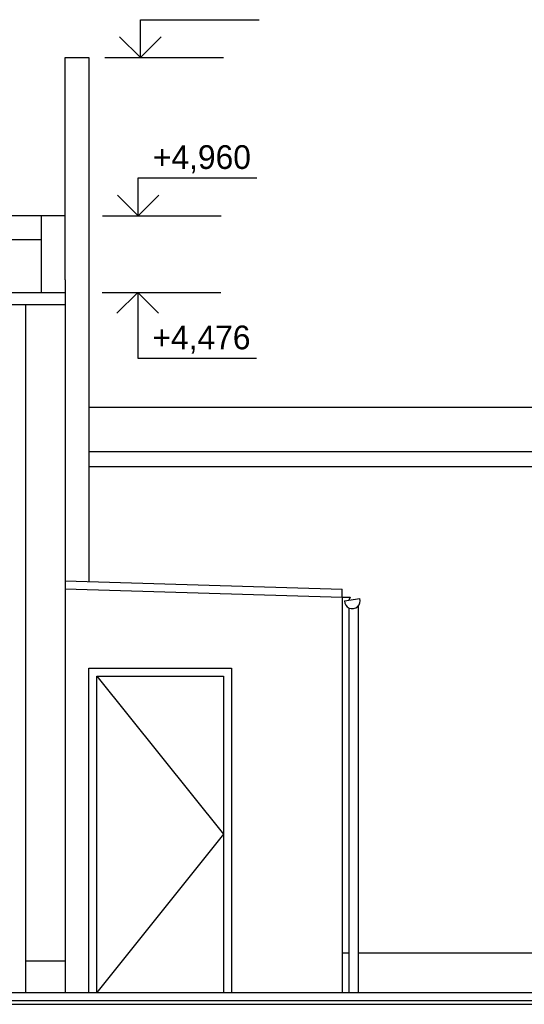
# Model space of a CAD drawing. Header units: millimetres. Extents: x 161070 to 520640, y 9197 to 248394.
# Tile 19 of 137: x 205860 to 209047, y 40480 to 46706. Entities that reach past the tile are written whole.
import ezdxf
from ezdxf.enums import TextEntityAlignment as Align

# ---------------------------------------------------------------- set-up
doc = ezdxf.new("R2010")
doc.units = ezdxf.units.MM
doc.header["$LTSCALE"] = 10
doc.styles.add('laplan N', font='txt')

msp = doc.modelspace()

# ---------------------------------------------------------------- linework, layer by layer
for p, q in [((206621.9, 46465.7), (206621.9, 46705.7)), ((206621.9, 46705.7), (206621.9, 46705.7)), ((206621.9, 46705.7), (207371.9, 46705.7)), ((206490.7, 46597), (206621.9, 46465.7)), ((206621.9, 46465.7), (206753.2, 46597)), ((206147.2, 45466.7), (206147.2, 46466.7)), ((206147.2, 46466.7), (206297.2, 46466.7)), ((206297.2, 46466.7), (206297.2, 43155.1)), ((206396.9, 46465.7), (207146.9, 46465.7)), ((206607.6, 45465.7), (206607.6, 45705.7)), ((206607.6, 45705.7), (206607.6, 45705.7)), ((206607.6, 45705.7), (207357.5, 45705.7)), ((206476.3, 45597), (206607.6, 45465.7)), ((206607.6, 45465.7), (206738.8, 45597)), ((187447.2, 45466.7), (206147.2, 45466.7)), ((205997.2, 44981), (205997.2, 45466.7)), ((206147.2, 45061), (206147.2, 45466.7)), ((206382.6, 45465.7), (207132.6, 45465.7)), ((187447.2, 45316.7), (205997.2, 45316.7)), ((206147.2, 45061), (206147.2, 40555.5)), ((187397.2, 44981), (206147.2, 44981)), ((206379.8, 44981), (207129.8, 44981)), ((206473.5, 44849.8), (206604.8, 44981)), ((206604.8, 44981), (206736, 44849.8)), ((206604.8, 44981), (206604.8, 44565.6)), ((187397.2, 44906), (206147.2, 44906)), ((205897.2, 44906), (205897.2, 40555.5)), ((206604.8, 44565.6), (206604.8, 44565.6)), ((206604.8, 44565.6), (207354.7, 44565.6)), ((206297.2, 44255.5), (213613, 44255.5)), ((206297.2, 43976), (209097.2, 43976)), ((206297.2, 43880.8), (209097.2, 43880.8)), ((206147.2, 43158.1), (207897.2, 43105.6)), ((206147.2, 43108.1), (207897.2, 43055.6)), ((207897.2, 43055.6), (207897.2, 43105.6)), ((207897.2, 43055.6), (207897.2, 40555.5)), ((207897.2, 43055.6), (207947.1, 43054.1)), ((207910.7, 43031.7), (208008.5, 43046.5)), ((207947.1, 43054.1), (207938.8, 43036)), ((207938.2, 42987.1), (207938.2, 40555.5)), ((207998.2, 42998.6), (207998.2, 40555.5)), ((206297.2, 40555.5), (206297.2, 42605.5)), ((206297.2, 42605.5), (207197.2, 42605.5)), ((207197.2, 42605.5), (207197.2, 40555.5)), ((206347.2, 40555.5), (206347.2, 42555.5)), ((206347.2, 42555.5), (207147.2, 42555.5)), ((206347.2, 42555.5), (207147.2, 41555.5)), ((207147.2, 42555.5), (207147.2, 40555.5)), ((207147.2, 41555.5), (206347.2, 40555.5)), ((207897.2, 40805.5), (207938.2, 40805.5)), ((207998.2, 40805.5), (209097.2, 40805.5)), ((205897.2, 40755.5), (206147.2, 40755.5)), ((187397.2, 40555.5), (206697.2, 40555.5)), ((206147.2, 40555.5), (209097.2, 40555.5)), ((187397.2, 40505.5), (214520, 40505.5))]:
    msp.add_line(p, q)
at = {"color": 253}
msp.add_line((186647.2, 40480.5), (215270, 40480.5), dxfattribs=at)
msp.add_arc((207960.7, 43031.7), 50, 180, 17.17951)

# ---------------------------------------------------------------- texts
at = {"style": 'laplan N'}
for s, p in [('+4,960', (207320, 45912)), ('+4,476', (207317.2, 44771.8))]:
    msp.add_text(s, height=150, dxfattribs=at).set_placement(p, align=Align.TOP_RIGHT)

doc.saveas('drawing.dxf')
